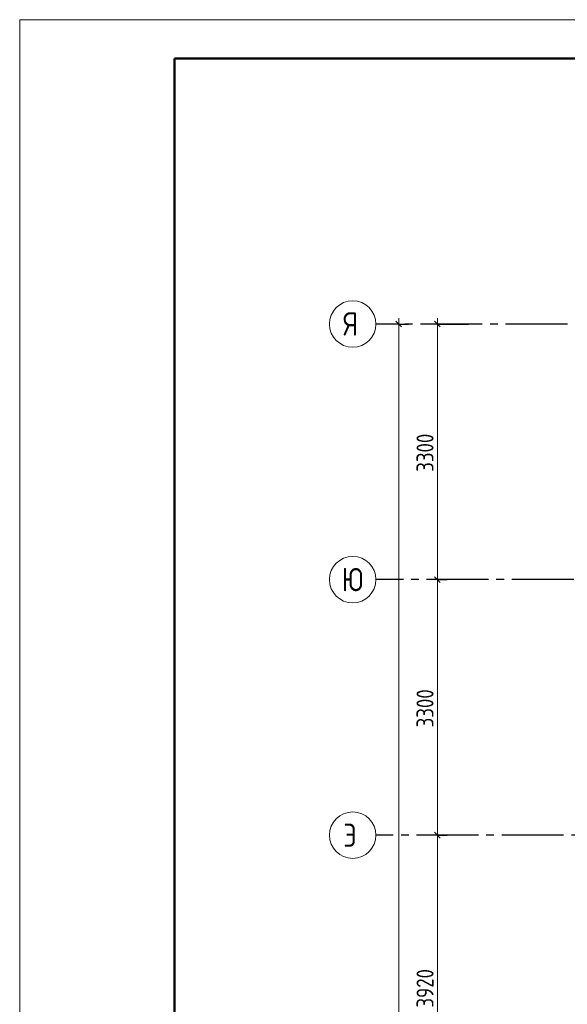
# Model space of a CAD drawing. Header units: millimetres. Extents: x 0 to 32559, y 0 to 42000.
# Tile 9 of 20: x 0 to 7071, y 29286 to 42000. Entities that reach past the tile are written whole.
import ezdxf

# ---------------------------------------------------------------- set-up
doc = ezdxf.new("R2010")
doc.units = ezdxf.units.MM
doc.linetypes.add('______5', pattern=[1100, 800, -100, 100, -100])
doc.layers.add('Standard', color=7, linetype='Continuous', lineweight=25)
doc.layers.add('Оси', color=40, linetype='______5', lineweight=18)
doc.styles.add('GOST 2.304-81', font='txt')
doc.styles.add('ISOCPEUR', font='txt')

msp = doc.modelspace()

# ---------------------------------------------------------------- linework, layer by layer
at = {"layer": 'Standard', "color": 7, "linetype": 'Continuous', "lineweight": 13, "transparency": 33554687}
for p, q in [((4894, 38070), (4894, 38145)), ((5394, 38070), (5394, 38145)), ((5394, 34770), (5394, 31470)), ((5394, 31470), (5394, 27550))]:
    msp.add_line(p, q, dxfattribs=at)
at = {"layer": 'Standard', "color": 251, "linetype": 'Continuous', "lineweight": -3, "true_color": 0x656565, "transparency": 33554687}
for p, q in [((4894, 38070), (4769, 38070)), ((4894, 38070), (5019, 38070)), ((4894, 38070), (4894, 38070)), ((5394, 38070), (5269, 38070)), ((5394, 38070), (5519, 38070)), ((5394, 38070), (5794, 38070)), ((5394, 34770), (5269, 34770)), ((5394, 34770), (5519, 34770)), ((5394, 34770), (5394, 34770)), ((5394, 31470), (5269, 31470)), ((5394, 31470), (5519, 31470)), ((5394, 31470), (5394, 31470))]:
    msp.add_line(p, q, dxfattribs=at)
at = {"layer": 'Standard', "color": 7, "linetype": 'Continuous', "lineweight": 25, "transparency": 33554687}
for p, q in [((4857, 38108), (4931, 38033)), ((5357, 38108), (5431, 38033)), ((5357, 34808), (5431, 34733)), ((5357, 31508), (5431, 31433))]:
    msp.add_line(p, q, dxfattribs=at)
at = {"layer": 'Standard', "color": 7, "linetype": 'Continuous', "lineweight": 13, "transparency": 33554687}
msp.add_lwpolyline([(0, 0), (29700, 0), (29700, 42000), (0, 42000), (0, 0)], close=True, dxfattribs=at)
at = {"layer": 'Standard', "color": 7, "linetype": 'Continuous', "lineweight": 50, "transparency": 33554687}
msp.add_lwpolyline([(2000, 41500), (29200, 41500), (29200, 500), (2000, 500), (2000, 41500)], close=True, dxfattribs=at)
at = {"layer": 'Standard', "color": 7, "linetype": 'Continuous', "lineweight": 13, "transparency": 33554687}
for points in [[(4894, 38070), (4894, 27143), (4894, 27143), (4894, 17030)], [(5394, 38070), (5394, 36061), (5394, 36061), (5394, 34770)]]:
    msp.add_lwpolyline(points, dxfattribs=at)
at = {"layer": 'Оси', "color": 8, "linetype": '______5', "lineweight": -3, "transparency": 33554687}
for p, q in [((23574, 38070), (4600, 38070)), ((22554, 34770), (4600, 34770)), ((26824, 31470), (4600, 31470))]:
    msp.add_line(p, q, dxfattribs=at)
at = {"layer": 'Оси', "color": 7, "linetype": 'Continuous', "lineweight": 13, "transparency": 33554687}
for centre in [(4300, 38070), (4300, 34770), (4300, 31470)]:
    msp.add_circle(centre, 300, dxfattribs=at)

# ---------------------------------------------------------------- texts
at = {"layer": 'Standard', "color": 7, "linetype": 'Continuous', "lineweight": 25, "transparency": 33554687, "char_height": 220, "attachment_point": 7, "rotation": 90, "style": 'GOST 2.304-81'}
for s, insert, width in [('3300', (5344, 36162), 641.48), ('3300', (5344, 32862), 641.48), ('3920', (5344, 29244), 657.05)]:
    msp.add_mtext(s, dxfattribs=dict(at, insert=insert, width=width))
at = {"layer": 'Оси', "color": 7, "linetype": 'Continuous', "lineweight": 25, "transparency": 33554687, "char_height": 300, "attachment_point": 7, "style": 'ISOCPEUR'}
for s, insert, width in [('\\W0.80;Я', (4180, 37920), 359.83), ('\\W0.83;Ю', (4158, 34620), 408.87), ('\\W0.80;Э', (4180, 31320), 359.83)]:
    msp.add_mtext(s, dxfattribs=dict(at, insert=insert, width=width))

doc.saveas('drawing.dxf')
